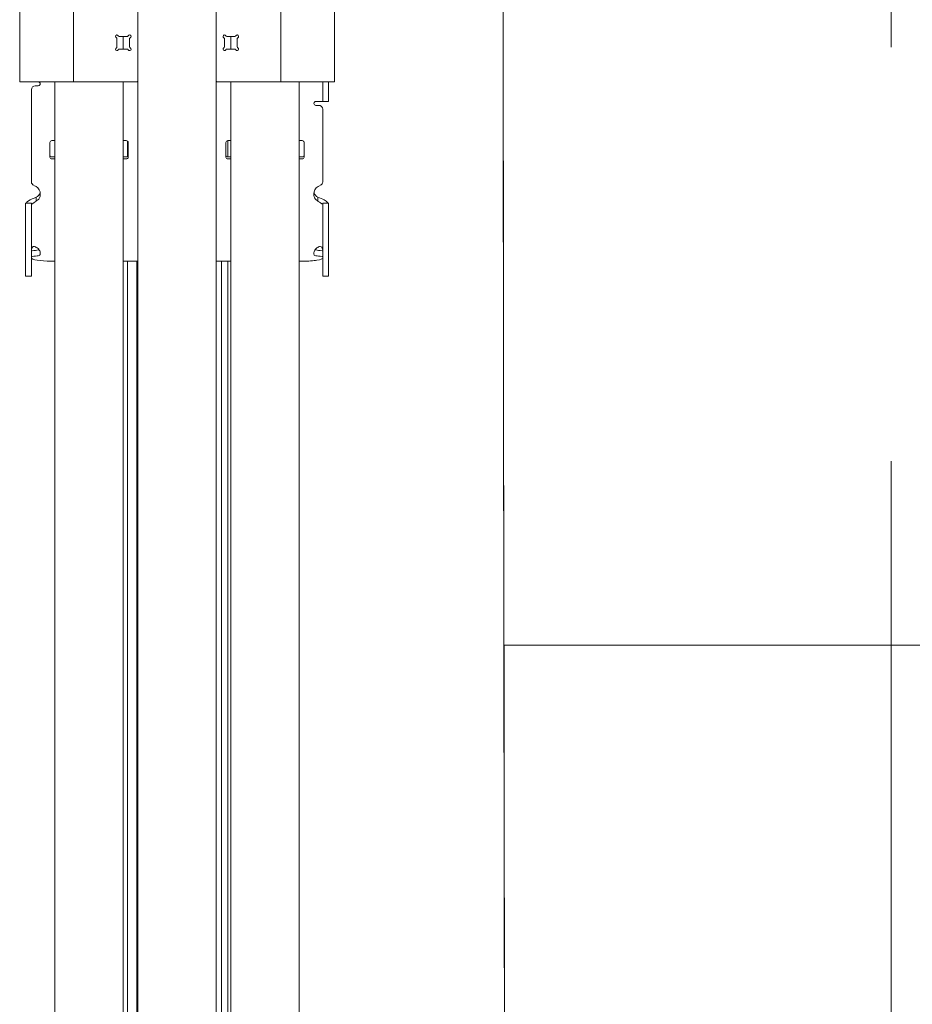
# Model space of a CAD drawing. Header units: millimetres. Extents: x -47038 to 86296, y -75637 to 48966.
# Tile 89 of 174: x -32486 to -32029, y 28356 to 28860. Entities that reach past the tile are written whole.
import ezdxf

# ---------------------------------------------------------------- set-up
doc = ezdxf.new("R2010")
doc.units = ezdxf.units.MM
doc.linetypes.add('Przerywana podwójnie', pattern=[109.361107, 52.916665, -21.166666, 14.111111, -21.166666])
doc.linetypes.add('Wipeout_Contour', pattern=[1000, 0, -1000])
for name, color, linetype, lineweight, true_color in [('00 - nowa technologia myjni_Nr_pióra__95', 7, 'Continuous', 20, 0x7c7c7c), ('410-K Osie główne_Nr_pióra__95', 7, 'Continuous', 20, 0x7c7c7c), ('420-K Ściany_Nr_pióra__95', 7, 'Continuous', 20, 0x7c7c7c)]:
    doc.layers.add(name, color=color, linetype=linetype, lineweight=lineweight, true_color=true_color)
doc.layers.add('420-K Ściany', color=7, linetype='Continuous')
doc.layers.add('XREF', color=8, linetype='Continuous', lineweight=9)

# ---------------------------------------------------------------- blocks, each defined once
blk = doc.blocks.new('parter 2025.10.15')
at = {"layer": '00 - nowa technologia myjni_Nr_pióra__95', "color": 8, "linetype": 'Continuous', "lineweight": 5}
for p, q in [((603.532, 2383.576), (603.532, 2138.576)), ((607.532, 2383.576), (607.532, 2138.576)), ((597.482, 2342.576), (597.482, 2338.576)), ((600.232, 2342.576), (600.232, 2338.576)), ((610.832, 2338.576), (610.832, 2342.576)), ((613.582, 2338.576), (613.582, 2342.576)), ((602.457, 2340.786), (602.457, 2340.365)), ((602.572, 2340.901), (602.993, 2340.901)), ((602.782, 2340.901), (602.782, 2340.576)), ((603.107, 2340.365), (603.107, 2340.786)), ((607.957, 2340.786), (607.957, 2340.365)), ((608.493, 2340.901), (608.072, 2340.901)), ((608.282, 2340.901), (608.282, 2340.576)), ((608.607, 2340.365), (608.607, 2340.786)), ((602.572, 2340.251), (602.993, 2340.251)), ((602.782, 2340.251), (602.782, 2340.576)), ((608.493, 2340.251), (608.072, 2340.251)), ((608.282, 2340.251), (608.282, 2340.576)), ((597.482, 2338.576), (598.032, 2338.576)), ((598.032, 2338.576), (599.982, 2338.576)), ((598.082, 2338.176), (598.082, 2336.717)), ((598.432, 2338.376), (598.282, 2338.376)), ((599.282, 2338.206), (599.282, 2338.576)), ((599.282, 2334.786), (599.282, 2338.206)), ((599.982, 2338.576), (600.232, 2338.576)), ((600.232, 2338.576), (600.782, 2338.576)), ((600.782, 2338.576), (603.382, 2338.576)), ((601.732, 2338.576), (603.532, 2338.576)), ((602.782, 2338.206), (602.782, 2338.576)), ((602.782, 2334.786), (602.782, 2338.206)), ((607.532, 2338.576), (609.332, 2338.576)), ((607.682, 2338.576), (610.282, 2338.576)), ((608.282, 2338.206), (608.282, 2338.576)), ((608.282, 2334.786), (608.282, 2338.206)), ((610.282, 2338.576), (610.832, 2338.576)), ((610.832, 2338.576), (611.082, 2338.576)), ((611.082, 2338.576), (613.032, 2338.576)), ((611.782, 2338.206), (611.782, 2338.576)), ((611.782, 2334.786), (611.782, 2338.206)), ((612.982, 2338.576), (612.982, 2337.576)), ((613.032, 2338.576), (613.582, 2338.576)), ((613.282, 2338.576), (613.282, 2337.576)), ((612.632, 2337.576), (612.732, 2337.576)), ((612.632, 2337.376), (612.782, 2337.376)), ((612.732, 2337.576), (612.982, 2337.576)), ((612.982, 2337.576), (613.282, 2337.576)), ((612.982, 2336.717), (612.982, 2337.176)), ((598.082, 2336.717), (598.082, 2336.443)), ((612.982, 2336.443), (612.982, 2336.717)), ((598.082, 2333.462), (598.082, 2336.443)), ((612.982, 2336.443), (612.982, 2333.462)), ((599.032, 2335.483), (599.032, 2334.732)), ((599.132, 2335.577), (599.282, 2335.577)), ((602.782, 2335.577), (602.932, 2335.577)), ((602.997, 2334.786), (602.997, 2335.554)), ((603.032, 2335.411), (602.997, 2335.411)), ((603.032, 2335.308), (602.997, 2335.308)), ((603.032, 2334.732), (603.032, 2335.483)), ((608.032, 2335.483), (608.032, 2334.732)), ((608.132, 2334.786), (608.132, 2335.577)), ((608.132, 2335.577), (608.282, 2335.577)), ((611.782, 2335.577), (611.932, 2335.577)), ((612.032, 2334.732), (612.032, 2335.483)), ((599.132, 2334.74), (599.282, 2334.74)), ((599.132, 2334.638), (599.282, 2334.638)), ((599.282, 2334.786), (599.282, 2333.452)), ((602.782, 2334.786), (602.782, 2333.452)), ((602.782, 2334.74), (602.932, 2334.74)), ((602.782, 2334.638), (602.932, 2334.638)), ((602.997, 2334.786), (602.997, 2334.763)), ((608.132, 2334.786), (608.132, 2334.74)), ((608.132, 2334.74), (608.282, 2334.74)), ((608.132, 2334.638), (608.282, 2334.638)), ((608.282, 2334.786), (608.282, 2333.452)), ((611.782, 2334.786), (611.782, 2333.452)), ((611.782, 2334.74), (611.932, 2334.74)), ((611.782, 2334.638), (611.932, 2334.638)), ((599.282, 2331.136), (599.282, 2333.452)), ((602.782, 2331.136), (602.782, 2333.452)), ((608.282, 2331.136), (608.282, 2333.452)), ((611.782, 2331.136), (611.782, 2333.452)), ((598.332, 2332.485), (598.332, 2332.678)), ((612.53, 2332.846), (612.53, 2332.824)), ((612.53, 2332.823), (612.53, 2332.822)), ((612.732, 2332.485), (612.732, 2332.678)), ((597.782, 2332.382), (597.782, 2332.336)), ((598.082, 2332.382), (597.782, 2332.382)), ((597.782, 2331.616), (597.782, 2332.336)), ((598.082, 2332.382), (598.082, 2332.336)), ((598.082, 2332.336), (598.082, 2331.616)), ((612.982, 2332.336), (612.982, 2332.382)), ((612.982, 2332.382), (613.282, 2332.382)), ((612.982, 2332.336), (612.982, 2331.616)), ((613.282, 2332.336), (613.282, 2332.382)), ((613.282, 2331.616), (613.282, 2332.336)), ((597.782, 2330.207), (597.782, 2331.616)), ((598.082, 2330.207), (598.082, 2331.616)), ((612.982, 2331.616), (612.982, 2330.207)), ((613.282, 2331.616), (613.282, 2330.207)), ((599.282, 2331.136), (599.282, 2328.896)), ((602.782, 2331.136), (602.782, 2328.896)), ((608.282, 2331.136), (608.282, 2328.896)), ((611.782, 2331.136), (611.782, 2328.896)), ((597.782, 2329.006), (597.782, 2330.207)), ((598.082, 2330.207), (598.082, 2329.006)), ((612.982, 2329.006), (612.982, 2330.207)), ((613.282, 2330.207), (613.282, 2329.006)), ((612.53, 2329.798), (612.53, 2329.797)), ((599.282, 2329.405), (599.082, 2329.405)), ((603.532, 2329.405), (602.782, 2329.405)), ((602.997, 2329.405), (602.997, 2328.896)), ((603.482, 2329.405), (603.482, 2328.896)), ((608.282, 2329.405), (607.532, 2329.405)), ((607.807, 2329.405), (607.807, 2328.896)), ((608.132, 2329.405), (608.132, 2328.896)), ((611.982, 2329.405), (611.782, 2329.405)), ((597.782, 2328.649), (597.782, 2329.006)), ((598.082, 2328.649), (597.782, 2328.649)), ((598.082, 2328.649), (598.082, 2329.006)), ((599.282, 2320.013), (599.282, 2328.896)), ((602.782, 2320.013), (602.782, 2328.896)), ((602.997, 2320.013), (602.997, 2328.896)), ((603.482, 2320.013), (603.482, 2328.896)), ((607.807, 2320.013), (607.807, 2328.896)), ((608.132, 2320.013), (608.132, 2328.896)), ((608.282, 2320.013), (608.282, 2328.896)), ((611.782, 2320.013), (611.782, 2328.896)), ((612.982, 2329.006), (612.982, 2328.649)), ((612.982, 2328.649), (613.282, 2328.649)), ((613.282, 2329.006), (613.282, 2328.649)), ((599.282, 2320.013), (599.282, 2256.934)), ((602.782, 2320.013), (602.782, 2256.934)), ((602.997, 2320.013), (602.997, 2256.934)), ((603.482, 2320.013), (603.482, 2256.934)), ((607.807, 2320.013), (607.807, 2256.934)), ((608.132, 2320.013), (608.132, 2256.934)), ((608.282, 2320.013), (608.282, 2256.934)), ((611.782, 2320.013), (611.782, 2256.934))]:
    blk.add_line(p, q, dxfattribs=at)
for points in [[(597.808, 2332.382), (597.857, 2332.434), (597.926, 2332.488), (598.011, 2332.539), (598.115, 2332.59), (598.187, 2332.621), (598.332, 2332.678)], [(598.535, 2332.823), (598.533, 2332.879), (598.522, 2332.949)], [(598.522, 2332.709), (598.53, 2332.745), (598.533, 2332.771), (598.535, 2332.823)], [(612.542, 2332.949), (612.532, 2332.879), (612.53, 2332.823)], [(612.53, 2332.822), (612.532, 2332.77), (612.534, 2332.745), (612.542, 2332.709)], [(612.732, 2332.678), (612.904, 2332.61), (612.99, 2332.572), (613.05, 2332.541), (613.106, 2332.508), (613.157, 2332.475), (613.2, 2332.441), (613.232, 2332.411), (613.256, 2332.382)], [(598.085, 2332.321), (598.088, 2332.321), (598.097, 2332.326), (598.155, 2332.362), (598.229, 2332.41), (598.271, 2332.438), (598.332, 2332.485)], [(612.732, 2332.485), (612.757, 2332.465), (612.81, 2332.427), (612.861, 2332.394), (612.943, 2332.341), (612.972, 2332.323), (612.978, 2332.321), (612.98, 2332.321)], [(598.332, 2330.115), (598.287, 2330.146), (598.24, 2330.161), (598.217, 2330.162), (598.195, 2330.16), (598.174, 2330.153), (598.155, 2330.143), (598.138, 2330.129), (598.122, 2330.113), (598.108, 2330.09), (598.097, 2330.063), (598.085, 2330.005), (598.082, 2329.954)], [(612.982, 2329.954), (612.977, 2330.021), (612.962, 2330.077), (612.95, 2330.101), (612.935, 2330.121), (612.901, 2330.148), (612.86, 2330.161), (612.814, 2330.159), (612.768, 2330.141), (612.732, 2330.115)], [(598.484, 2329.702), (598.506, 2329.714), (598.521, 2329.73), (598.528, 2329.746), (598.534, 2329.783), (598.535, 2329.797)], [(612.53, 2329.797), (612.532, 2329.765), (612.542, 2329.733), (612.553, 2329.718), (612.581, 2329.702)]]:
    blk.add_lwpolyline(points, dxfattribs=at)
for centre, radius, start, end in [((602.457, 2340.901), 0.075, 23.5782, 246.4218), ((602.407, 2340.786), 0.05, 0, 66.4218), ((602.572, 2340.951), 0.05, 203.5782, 270), ((602.993, 2340.951), 0.05, 270, 336.4218), ((603.107, 2340.901), 0.075, 293.5782, 156.4218), ((603.157, 2340.786), 0.05, 113.5782, 180), ((607.957, 2340.901), 0.075, 23.5782, 246.4218), ((607.907, 2340.786), 0.05, 0, 66.4218), ((608.072, 2340.951), 0.05, 203.5782, 270), ((608.493, 2340.951), 0.05, 270, 336.4218), ((608.607, 2340.901), 0.075, 293.5782, 156.4218), ((608.657, 2340.786), 0.05, 113.5782, 180), ((602.457, 2340.251), 0.075, 113.5782, 336.4218), ((602.407, 2340.365), 0.05, 293.5782, 0), ((602.572, 2340.2), 0.05, 90, 156.4218), ((602.993, 2340.2), 0.05, 23.5782, 90), ((603.107, 2340.251), 0.075, 203.5782, 66.4218), ((603.157, 2340.365), 0.05, 180, 246.4218), ((607.957, 2340.251), 0.075, 113.5782, 336.4218), ((607.907, 2340.365), 0.05, 293.5782, 0), ((608.072, 2340.2), 0.05, 90, 156.4218), ((608.493, 2340.2), 0.05, 23.5782, 90), ((608.607, 2340.251), 0.075, 203.5782, 66.4218), ((608.657, 2340.365), 0.05, 180, 246.4218), ((603.382, 2338.876), 0.3, 270, 299.999), ((607.682, 2338.876), 0.3, 239.999, 270), ((598.282, 2338.176), 0.2, 90, 180), ((598.432, 2338.476), 0.1, 270, 90), ((612.632, 2337.476), 0.1, 90, 270), ((612.782, 2337.176), 0.2, 0, 90), ((598.116, 2333.022), 0.424, 343.4843, 346.3254), ((612.948, 2333.022), 0.423, 193.6799, 196.5393), ((598.085, 2332.324), 0.00314, 164.3608, 258.8818), ((612.979, 2332.324), 0.00314, 281.0441, 15.6522), ((598.203, 2329.8), 0.331, 359.526, 32.1075), ((612.861, 2329.8), 0.331, 147.8924, 180.474)]:
    blk.add_arc(centre, radius, start, end, dxfattribs=at)
for centre, major_axis, ratio, start_param, end_param in [((599.132, 2335.483), (0.0999, 0), 0.939693, 1.570796, 3.141593), ((602.932, 2335.483), (-0.0999, 0), 0.939693, 3.141593, 4.712389), ((608.132, 2335.483), (0.0999, 0), 0.939693, 1.570796, 3.141593), ((611.932, 2335.483), (-0.0999, 0), 0.939693, 3.141593, 4.712389), ((599.132, 2334.834), (-0.0999, 0), 0.939693, 0, 1.570796), ((599.132, 2334.732), (-0.0999, 0), 0.939693, 0, 1.570796), ((602.932, 2334.834), (-0.0999, 0), 0.939693, 1.570796, 3.141593), ((602.932, 2334.732), (-0.0999, 0), 0.939693, 1.570796, 3.141593), ((608.132, 2334.834), (-0.0999, 0), 0.939693, 0, 1.570796), ((608.132, 2334.732), (-0.0999, 0), 0.939693, 0, 1.570796), ((611.932, 2334.834), (-0.0999, 0), 0.939693, 1.570796, 3.141593), ((611.932, 2334.732), (-0.0999, 0), 0.939693, 1.570796, 3.141593), ((598.282, 2333.462), (-0.2, 0), 0.939693, 0, 1.209157), ((598.035, 2332.846), (0.5, 0), 0.939693, 0.221366, 1.209157), ((613.03, 2332.846), (0.5, 0), 0.939693, 1.932436, 2.920227), ((612.782, 2333.462), (-0.2, 0), 0.939693, 1.932436, 3.141593), ((598.035, 2332.986), (0.5, 0), 0.766044, 5.350068, 6.061819), ((598.035, 2332.793), (0.5, 0), 0.766044, 5.350068, 6.061819), ((613.03, 2332.986), (-0.5, 0), 0.766044, 0.221366, 0.933118), ((613.03, 2332.793), (-0.5, 0), 0.766044, 0.221366, 0.933118), ((598.035, 2329.807), (0.5, 0), 0.766044, 0.454624, 0.933118), ((613.03, 2329.807), (-0.5, 0), 0.766044, 5.350068, 5.828561), ((598.282, 2329.922), (-0.2, 0), 0.173648, 5.074029, 6.283185), ((598.282, 2329.627), (-0.2, 0), 0.173648, 5.074029, 6.283185), ((599.082, 2329.579), (-1, 0), 0.173648, 0, 1.570796), ((598.035, 2330.036), (0.5, 0), 0.173648, 5.074029, 5.776189), ((598.035, 2329.74), (0.5, 0), 0.173648, 5.074029, 5.828561), ((611.982, 2329.579), (-1, 0), 0.173648, 1.570796, 3.141593), ((613.03, 2329.74), (0.5, 0), 0.173648, 3.596217, 4.350749), ((613.03, 2330.036), (0.5, 0), 0.173648, 3.648589, 4.350749), ((612.782, 2329.922), (-0.2, 0), 0.173648, 3.141593, 4.350749), ((612.782, 2329.627), (-0.2, 0), 0.173648, 3.141593, 4.350749)]:
    blk.add_ellipse(centre, major_axis=major_axis, ratio=ratio, start_param=start_param, end_param=end_param, dxfattribs=at)
at = {"color": 8, "linetype": 'Wipeout_Contour', "lineweight": 5, "ltscale": 20165.322229}
blk.add_wipeout([(621.926, 2570.699), (622.253, 2309.766), (655.253, 2309.766), (655.122, 2413.809), (642.01, 2413.809), (642.01, 2453.809), (655.072, 2453.809), (654.925, 2570.741)], dxfattribs=at).dxf.layer = '420-K Ściany'
at = {"layer": '410-K Osie główne_Nr_pióra__95', "color": 8, "linetype": 'Przerywana podwójnie', "lineweight": 5}
blk.add_line((642.057, 3303.44), (642.057, -164.955), dxfattribs=at)
at = {"layer": '420-K Ściany_Nr_pióra__95', "color": 8, "linetype": 'Continuous', "lineweight": 5, "flags": 128}
for points in [[(621.926, 2570.699), (622.253, 2309.766)], [(621.926, 2570.699), (625.074, 59.14)], [(622.253, 2309.766), (655.253, 2309.766)], [(622.253, 2309.766), (622.294, 2276.766)]]:
    blk.add_lwpolyline(points, dxfattribs=at)

msp = doc.modelspace()

# ---------------------------------------------------------------- block references
at = {"layer": 'XREF', "xscale": 10, "yscale": 10, "zscale": 10}
msp.add_blockref('parter 2025.10.15', (-38460.61, 5442.28), dxfattribs=at)

doc.saveas('drawing.dxf')
